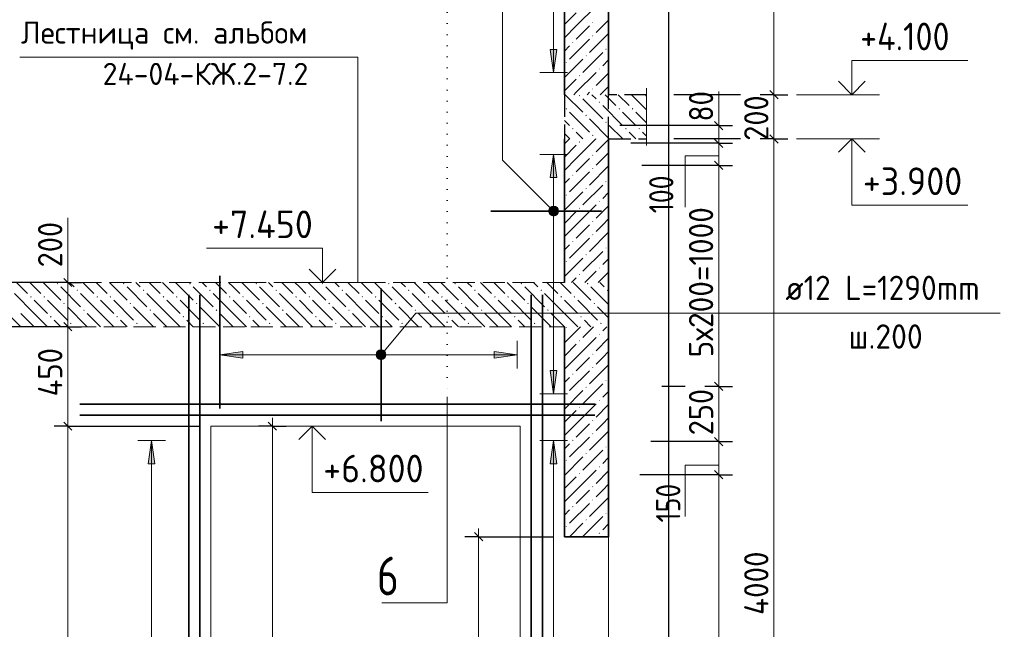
# Model space of a CAD drawing. Header units: millimetres. Extents: x 0 to 50400, y 0 to 35640.
# Tile 17 of 22: x 23388 to 34084, y 19627 to 26247. Entities that reach past the tile are written whole.
import ezdxf

# ---------------------------------------------------------------- set-up
doc = ezdxf.new("R2010")
doc.units = ezdxf.units.MM
doc.linetypes.add('______2', pattern=[324, 240, -84])
doc.linetypes.add('______9', pattern=[120, 0, -120])
for name, color, linetype, lineweight in [('Standard', 7, 'Continuous', 25), ('Высотные отметки', 7, 'Continuous', 25), ('ЖБ Лестница', 52, 'Continuous', 25), ('ЖБ Перекрытие верхний уровень', 7, 'Continuous', 35), ('ЖБ Стена верхний уровень', 7, 'Continuous', 35), ('Общий02', 7, 'Continuous', 18), ('Позиционная метка линия выноска', 7, 'Continuous', 13), ('Позиционная метка номер позиции', 7, 'Continuous', 13), ('Размерная линия_ общее', 7, 'Continuous', 13), ('Сечения символ', 7, 'Continuous', 25)]:
    doc.layers.add(name, color=color, linetype=linetype, lineweight=lineweight)
doc.layers.add('Размерная выноска', color=7, linetype='Continuous')
for name, color, linetype, true_color in [('Стена ДОП П-обр. неравн', 7, 'Continuous', 0xa0a0a0), ('Стена обрамление Г-обр.', 7, 'Continuous', 0xa0a0a0), ('Стена обрамление П-обр.', 7, 'Continuous', 0xa0a0a0)]:
    doc.layers.add(name, color=color, linetype=linetype, true_color=true_color)
doc.styles.add('ISOCPEUR', font='txt')

msp = doc.modelspace()

# ---------------------------------------------------------------- hatches: boundary and pattern name
at = {"layer": 'ЖБ Лестница', "linetype": 'Continuous', "lineweight": 18, "transparency": 33554687}
for points in [[(23790, 23381), (23798, 23389), (23806, 23381), (23798, 23373)], [(24510, 23381), (24518, 23389), (24526, 23381), (24518, 23373)], [(25230, 23381), (25238, 23389), (25246, 23381), (25238, 23373)], [(25950, 23381), (25958, 23389), (25966, 23381), (25958, 23373)], [(26670, 23381), (26678, 23389), (26686, 23381), (26678, 23373)], [(27390, 23381), (27398, 23389), (27406, 23381), (27398, 23373)], [(28110, 23381), (28118, 23389), (28126, 23381), (28118, 23373)], [(28830, 23381), (28838, 23389), (28846, 23381), (28838, 23373)], [(29550, 23381), (29558, 23389), (29566, 23381), (29558, 23373)], [(23502, 23237), (23510, 23245), (23518, 23237), (23510, 23229)], [(23646, 23237), (23654, 23245), (23662, 23237), (23654, 23229)], [(24006, 23309), (24014, 23317), (24022, 23309), (24014, 23301)], [(24222, 23237), (24230, 23245), (24238, 23237), (24230, 23229)], [(24366, 23237), (24374, 23245), (24382, 23237), (24374, 23229)], [(24726, 23309), (24734, 23317), (24742, 23309), (24734, 23301)], [(24942, 23237), (24950, 23245), (24958, 23237), (24950, 23229)], [(25086, 23237), (25094, 23245), (25102, 23237), (25094, 23229)], [(25446, 23309), (25454, 23317), (25462, 23309), (25454, 23301)], [(25662, 23237), (25670, 23245), (25678, 23237), (25670, 23229)], [(25806, 23237), (25814, 23245), (25822, 23237), (25814, 23229)], [(26166, 23309), (26174, 23317), (26182, 23309), (26174, 23301)], [(26382, 23237), (26390, 23245), (26398, 23237), (26390, 23229)], [(26526, 23237), (26534, 23245), (26542, 23237), (26534, 23229)], [(26886, 23309), (26894, 23317), (26902, 23309), (26894, 23301)], [(27102, 23237), (27110, 23245), (27118, 23237), (27110, 23229)], [(27246, 23237), (27254, 23245), (27262, 23237), (27254, 23229)], [(27606, 23309), (27614, 23317), (27622, 23309), (27614, 23301)], [(27822, 23237), (27830, 23245), (27838, 23237), (27830, 23229)], [(27966, 23237), (27974, 23245), (27982, 23237), (27974, 23229)], [(28326, 23309), (28334, 23317), (28342, 23309), (28334, 23301)], [(28542, 23237), (28550, 23245), (28558, 23237), (28550, 23229)], [(28686, 23237), (28694, 23245), (28702, 23237), (28694, 23229)], [(29046, 23309), (29054, 23317), (29062, 23309), (29054, 23301)], [(29262, 23237), (29270, 23245), (29278, 23237), (29270, 23229)], [(29406, 23237), (29414, 23245), (29422, 23237), (29414, 23229)], [(29766, 23309), (29774, 23317), (29782, 23309), (29774, 23301)], [(23862, 23165), (23870, 23173), (23878, 23165), (23870, 23157)], [(24582, 23165), (24590, 23173), (24598, 23165), (24590, 23157)], [(25302, 23165), (25310, 23173), (25318, 23165), (25310, 23157)], [(26022, 23165), (26030, 23173), (26038, 23165), (26030, 23157)], [(26742, 23165), (26750, 23173), (26758, 23165), (26750, 23157)], [(27462, 23165), (27470, 23173), (27478, 23165), (27470, 23157)], [(28182, 23165), (28190, 23173), (28198, 23165), (28190, 23157)], [(28902, 23165), (28910, 23173), (28918, 23165), (28910, 23157)], [(29622, 23165), (29630, 23173), (29638, 23165), (29630, 23157)], [(23718, 23021), (23726, 23029), (23734, 23021), (23726, 23013)], [(24078, 23093), (24086, 23101), (24094, 23093), (24086, 23085)], [(24438, 23021), (24446, 23029), (24454, 23021), (24446, 23013)], [(24798, 23093), (24806, 23101), (24814, 23093), (24806, 23085)], [(25158, 23021), (25166, 23029), (25174, 23021), (25166, 23013)], [(25518, 23093), (25526, 23101), (25534, 23093), (25526, 23085)], [(25878, 23021), (25886, 23029), (25894, 23021), (25886, 23013)], [(26238, 23093), (26246, 23101), (26254, 23093), (26246, 23085)], [(26598, 23021), (26606, 23029), (26614, 23021), (26606, 23013)], [(26958, 23093), (26966, 23101), (26974, 23093), (26966, 23085)], [(27318, 23021), (27326, 23029), (27334, 23021), (27326, 23013)], [(27678, 23093), (27686, 23101), (27694, 23093), (27686, 23085)], [(28038, 23021), (28046, 23029), (28054, 23021), (28046, 23013)], [(28398, 23093), (28406, 23101), (28414, 23093), (28406, 23085)], [(28758, 23021), (28766, 23029), (28774, 23021), (28766, 23013)], [(29118, 23093), (29126, 23101), (29134, 23093), (29126, 23085)], [(29478, 23021), (29486, 23029), (29494, 23021), (29486, 23013)], [(23934, 22949), (23942, 22957), (23950, 22949), (23942, 22941)], [(24654, 22949), (24662, 22957), (24670, 22949), (24662, 22941)], [(25374, 22949), (25382, 22957), (25390, 22949), (25382, 22941)], [(26094, 22949), (26102, 22957), (26110, 22949), (26102, 22941)], [(26814, 22949), (26822, 22957), (26830, 22949), (26822, 22941)], [(27534, 22949), (27542, 22957), (27550, 22949), (27542, 22941)], [(28254, 22949), (28262, 22957), (28270, 22949), (28262, 22941)], [(28974, 22949), (28982, 22957), (28990, 22949), (28982, 22941)], [(29694, 22949), (29702, 22957), (29710, 22949), (29702, 22941)]]:
    msp.add_hatch(color=7, dxfattribs=at).paths.add_polyline_path(points, flags=16)
at = {"layer": 'ЖБ Перекрытие верхний уровень', "linetype": 'Continuous', "lineweight": 18, "transparency": 33554687}
for points in [[(29462, 25423), (29469, 25431), (29477, 25423), (29469, 25415)], [(29678, 25351), (29685, 25359), (29693, 25351), (29685, 25343)], [(30182, 25423), (30189, 25431), (30197, 25423), (30189, 25415)], [(29318, 25279), (29325, 25287), (29333, 25279), (29325, 25271)], [(29894, 25279), (29901, 25287), (29909, 25279), (29901, 25271)], [(30038, 25279), (30045, 25287), (30053, 25279), (30045, 25271)], [(29534, 25207), (29541, 25215), (29549, 25207), (29541, 25199)], [(29750, 25135), (29757, 25143), (29765, 25135), (29757, 25127)], [(29390, 25063), (29397, 25071), (29405, 25063), (29397, 25055)], [(29966, 25063), (29973, 25071), (29981, 25063), (29973, 25055)], [(30110, 25063), (30117, 25071), (30125, 25063), (30117, 25055)], [(29606, 24991), (29613, 24999), (29621, 24991), (29613, 24983)]]:
    msp.add_hatch(color=7, dxfattribs=at).paths.add_polyline_path(points, flags=16)
at = {"layer": 'ЖБ Стена верхний уровень', "linetype": 'Continuous', "lineweight": 18, "transparency": 33554687}
for points in [[(29607, 26215), (29613, 26221), (29619, 26215), (29613, 26209)], [(29391, 25999), (29397, 26005), (29403, 25999), (29397, 25993)], [(29607, 26071), (29613, 26077), (29619, 26071), (29613, 26065)], [(29751, 25927), (29757, 25933), (29763, 25927), (29757, 25921)], [(29319, 25783), (29325, 25789), (29331, 25783), (29325, 25777)], [(29535, 25855), (29541, 25861), (29547, 25855), (29541, 25849)], [(29679, 25711), (29685, 25717), (29691, 25711), (29685, 25705)], [(29463, 25639), (29469, 25645), (29475, 25639), (29469, 25633)], [(29607, 25495), (29613, 25501), (29619, 25495), (29613, 25489)], [(29463, 24919), (29469, 24925), (29475, 24919), (29469, 24913)], [(29607, 24775), (29613, 24781), (29619, 24775), (29613, 24769)], [(29607, 24631), (29613, 24637), (29619, 24631), (29613, 24625)], [(29391, 24559), (29397, 24565), (29403, 24559), (29397, 24553)], [(29535, 24415), (29541, 24421), (29547, 24415), (29541, 24409)], [(29751, 24487), (29757, 24493), (29763, 24487), (29757, 24481)], [(29319, 24343), (29325, 24349), (29331, 24343), (29325, 24337)], [(29463, 24199), (29469, 24205), (29475, 24199), (29469, 24193)], [(29679, 24271), (29685, 24277), (29691, 24271), (29685, 24265)], [(29607, 24055), (29613, 24061), (29619, 24055), (29613, 24049)], [(29607, 23911), (29613, 23917), (29619, 23911), (29613, 23905)], [(29391, 23839), (29397, 23845), (29403, 23839), (29397, 23833)], [(29751, 23767), (29757, 23773), (29763, 23767), (29757, 23761)], [(29535, 23695), (29541, 23701), (29547, 23695), (29541, 23689)], [(29319, 23623), (29325, 23629), (29331, 23623), (29325, 23617)], [(29679, 23551), (29685, 23557), (29691, 23551), (29685, 23545)], [(29463, 23479), (29469, 23485), (29475, 23479), (29469, 23473)], [(29319, 22903), (29325, 22909), (29331, 22903), (29325, 22897)], [(29679, 22831), (29685, 22837), (29691, 22831), (29685, 22825)], [(29463, 22759), (29469, 22765), (29475, 22759), (29469, 22753)], [(29607, 22615), (29613, 22621), (29619, 22615), (29613, 22609)], [(29607, 22471), (29613, 22477), (29619, 22471), (29613, 22465)], [(29391, 22399), (29397, 22405), (29403, 22399), (29397, 22393)], [(29535, 22255), (29541, 22261), (29547, 22255), (29541, 22249)], [(29751, 22327), (29757, 22333), (29763, 22327), (29757, 22321)], [(29319, 22183), (29325, 22189), (29331, 22183), (29325, 22177)], [(29463, 22039), (29469, 22045), (29475, 22039), (29469, 22033)], [(29679, 22111), (29685, 22117), (29691, 22111), (29685, 22105)], [(29607, 21895), (29613, 21901), (29619, 21895), (29613, 21889)], [(29607, 21751), (29613, 21757), (29619, 21751), (29613, 21745)], [(29391, 21679), (29397, 21685), (29403, 21679), (29397, 21673)], [(29751, 21607), (29757, 21613), (29763, 21607), (29757, 21601)], [(29535, 21535), (29541, 21541), (29547, 21535), (29541, 21529)], [(29319, 21463), (29325, 21469), (29331, 21463), (29325, 21457)], [(29679, 21391), (29685, 21397), (29691, 21391), (29685, 21385)], [(29463, 21319), (29469, 21325), (29475, 21319), (29469, 21313)], [(29607, 21175), (29613, 21181), (29619, 21175), (29613, 21169)], [(29607, 21031), (29613, 21037), (29619, 21031), (29613, 21025)], [(29391, 20959), (29397, 20965), (29403, 20959), (29397, 20953)], [(29751, 20887), (29757, 20893), (29763, 20887), (29757, 20881)], [(29535, 20815), (29541, 20821), (29547, 20815), (29541, 20809)], [(29319, 20743), (29325, 20749), (29331, 20743), (29325, 20737)], [(29679, 20671), (29685, 20677), (29691, 20671), (29685, 20665)]]:
    msp.add_hatch(color=7, dxfattribs=at).paths.add_polyline_path(points, flags=16)
at = {"layer": 'Общий02', "linetype": 'Continuous', "lineweight": 13, "transparency": 33554687}
for points in [[(29152, 25925), (29188, 25673), (29224, 25925)], [(25813, 22645), (25561, 22609), (25813, 22573)], [(29152, 22438), (29188, 22186), (29224, 22438)]]:
    msp.add_hatch(color=7, dxfattribs=at).paths.add_polyline_path(points)
for points in [[(29152, 24533), (29188, 24785), (29224, 24533)], [(28541, 22645), (28793, 22609), (28541, 22573)], [(24785, 21425), (24821, 21677), (24857, 21425)], [(29152, 21425), (29188, 21677), (29224, 21425)]]:
    msp.add_hatch(color=7, dxfattribs=at).paths.add_polyline_path(points, flags=16)
at = {"layer": 'Позиционная метка линия выноска', "linetype": 'Continuous', "lineweight": 13, "transparency": 33554687}
for points in [[(29136, 24183), (29174, 24221), (29149, 24207)], [(29174, 24221), (29136, 24183), (29136, 24155)], [(29174, 24221), (29136, 24155), (29201, 24221)], [(29201, 24221), (29136, 24155), (29149, 24131)], [(29201, 24221), (29149, 24131), (29226, 24207)], [(29226, 24207), (29149, 24131), (29174, 24117)], [(29226, 24207), (29174, 24117), (29240, 24183)], [(29240, 24183), (29174, 24117), (29201, 24117)], [(29240, 24183), (29201, 24117), (29240, 24155)], [(29240, 24155), (29201, 24117), (29226, 24131)], [(27354, 22574), (27271, 22644), (27260, 22618)], [(27354, 22574), (27260, 22618), (27331, 22559)], [(27331, 22559), (27260, 22618), (27262, 22591)], [(27331, 22559), (27262, 22591), (27303, 22556)], [(27303, 22556), (27262, 22591), (27278, 22568)], [(27366, 22600), (27294, 22660), (27271, 22644)], [(27366, 22600), (27271, 22644), (27354, 22574)], [(27363, 22627), (27322, 22662), (27294, 22660)], [(27363, 22627), (27294, 22660), (27366, 22600)], [(27322, 22662), (27363, 22627), (27347, 22650)]]:
    msp.add_hatch(color=7, dxfattribs=at).paths.add_polyline_path(points)

# ---------------------------------------------------------------- linework, layer by layer
at = {"layer": 'Standard', "color": 7, "linetype": 'Continuous', "lineweight": 25, "transparency": 33554687}
for p, q in [((30937, 25142), (31027, 25052)), ((30937, 24950), (31027, 24860)), ((30937, 24710), (31027, 24620)), ((30937, 22310), (31027, 22220)), ((30937, 21710), (31027, 21620)), ((30937, 21350), (31027, 21260))]:
    msp.add_line(p, q, dxfattribs=at)
at = {"layer": 'Standard', "color": 7, "linetype": 'Continuous', "lineweight": 13, "transparency": 33554687}
for p, q in [((30982, 25097), (30982, 25187)), ((30982, 24905), (30982, 24665)), ((30982, 24665), (30982, 22265)), ((30982, 22265), (30982, 21665)), ((30982, 21665), (30982, 21305)), ((30982, 21305), (30982, 15545))]:
    msp.add_line(p, q, dxfattribs=at)
at = {"layer": 'Standard', "color": 7, "linetype": 'Continuous', "lineweight": -3, "transparency": 33554687}
for p, q in [((30982, 25097), (30832, 25097)), ((30982, 25097), (31132, 25097)), ((30982, 24905), (30832, 24905)), ((30982, 24905), (31132, 24905)), ((30982, 24665), (30832, 24665)), ((30982, 24665), (31132, 24665)), ((30618, 22265), (30365, 22265)), ((30982, 22265), (30832, 22265)), ((30982, 22265), (31132, 22265)), ((30982, 21665), (30832, 21665)), ((30982, 21665), (31132, 21665)), ((30982, 21305), (30832, 21305)), ((30982, 21305), (31132, 21305))]:
    msp.add_line(p, q, dxfattribs=at)
at = {"layer": 'Standard', "color": 254, "linetype": 'Continuous', "lineweight": -3, "true_color": 0xc4c4ff, "transparency": 33554687}
msp.add_lwpolyline([(19872, 14144), (30438, 14144), (30438, 33356), (19872, 33356), (19872, 14144)], dxfattribs=at)
at = {"layer": 'Standard', "color": 7, "linetype": 'Continuous', "lineweight": -3, "transparency": 33554687}
for points in [[(30982, 25097), (30961, 25097), (30961, 25097), (30961, 25097), (30961, 25097), (30961, 25097), (30961, 25097), (30961, 25097), (30961, 25097), (30961, 25097), (30961, 25097), (30959, 25097), (30959, 25097), (29906, 25097)], [(30982, 24905), (30961, 24905), (30961, 24905), (30961, 24905), (30961, 24905), (30961, 24905), (30961, 24905), (30961, 24905), (30961, 24905), (30945, 24905), (30945, 24905), (30876, 24905), (30876, 24905), (30026, 24905)], [(30982, 24665), (30961, 24665), (30961, 24665), (30961, 24665), (30961, 24665), (30961, 24665), (30961, 24665), (30961, 24665), (30961, 24665), (30925, 24665), (30925, 24665), (30772, 24665), (30772, 24665), (30146, 24665)], [(30982, 22265), (30961, 22265), (30961, 22265), (30961, 22265), (30961, 22265), (30961, 22265), (30961, 22265)], [(30982, 21665), (30961, 21665), (30961, 21665), (30961, 21665), (30961, 21665), (30680, 21665), (30680, 21665), (30245, 21665)], [(30982, 21305), (30961, 21305), (30961, 21305), (30961, 21305), (30961, 21305), (30650, 21305), (30650, 21305), (30125, 21305)]]:
    msp.add_lwpolyline(points, dxfattribs=at)
at = {"layer": 'Standard', "color": 7, "linetype": 'Continuous', "lineweight": 13, "transparency": 33554687}
msp.add_lwpolyline([(30982, 25097), (30982, 25035), (30982, 25035), (30982, 24905)], dxfattribs=at)
at = {"layer": 'Высотные отметки', "color": 7, "linetype": 'Continuous', "lineweight": 35, "transparency": 33554687}
for p, q in [((32428, 25433), (32282, 25578)), ((32428, 25433), (32282, 25578)), ((32428, 25433), (32573, 25578)), ((32428, 25433), (32573, 25578)), ((32428, 24953), (32282, 24807)), ((32428, 24953), (32282, 24807)), ((32428, 24953), (32573, 24807)), ((32428, 24953), (32573, 24807)), ((26678, 23393), (26532, 23538)), ((26678, 23393), (26532, 23538)), ((26678, 23393), (26823, 23538)), ((26678, 23393), (26823, 23538)), ((26565, 21833), (26420, 21687)), ((26565, 21833), (26420, 21687)), ((26565, 21833), (26711, 21687)), ((26565, 21833), (26711, 21687))]:
    msp.add_line(p, q, dxfattribs=at)
at = {"layer": 'Высотные отметки', "color": 7, "linetype": 'Continuous', "lineweight": 13, "transparency": 33554687}
for p, q in [((31828, 25433), (32728, 25433)), ((31828, 25433), (32728, 25433)), ((31828, 24953), (32728, 24953)), ((31828, 24953), (32728, 24953)), ((27278, 23393), (26378, 23393)), ((27278, 23393), (26378, 23393)), ((25965, 21833), (26865, 21833)), ((25965, 21833), (26865, 21833))]:
    msp.add_line(p, q, dxfattribs=at)
for points in [[(32428, 25433), (32428, 25805), (33688, 25805)], [(32428, 25433), (32428, 25805), (33688, 25805)], [(32428, 24953), (32428, 24233), (33688, 24233)], [(32428, 24953), (32428, 24233), (33688, 24233)], [(26678, 23393), (26678, 23765), (25418, 23765)], [(26678, 23393), (26678, 23765), (25418, 23765)], [(26565, 21833), (26565, 21113), (27825, 21113)], [(26565, 21833), (26565, 21113), (27825, 21113)]]:
    msp.add_lwpolyline(points, dxfattribs=at)
at = {"layer": 'ЖБ Лестница', "color": 7, "linetype": '______2', "lineweight": 13, "transparency": 33554687}
for p, q in [((25898, 23393), (21386, 23393)), ((29306, 23393), (25898, 23393)), ((21386, 22913), (25898, 22913)), ((25898, 22913), (29306, 22913))]:
    msp.add_line(p, q, dxfattribs=at)
at = {"layer": 'ЖБ Лестница', "color": 9, "linetype": 'Continuous', "lineweight": 18, "true_color": 0xc7c7c7, "transparency": 33554687}
for p, q in [((23354, 23393), (23474, 23273)), ((23546, 23345), (23498, 23393)), ((23618, 23273), (23546, 23345)), ((23642, 23393), (23834, 23201)), ((23834, 23345), (24050, 23129)), ((23930, 23393), (23978, 23345)), ((24074, 23393), (24194, 23273)), ((24266, 23345), (24218, 23393)), ((24338, 23273), (24266, 23345)), ((24362, 23393), (24554, 23201)), ((24554, 23345), (24770, 23129)), ((24650, 23393), (24698, 23345)), ((24794, 23393), (24914, 23273)), ((24986, 23345), (24938, 23393)), ((25058, 23273), (24986, 23345)), ((25082, 23393), (25274, 23201)), ((25274, 23345), (25490, 23129)), ((25370, 23393), (25418, 23345)), ((25514, 23393), (25634, 23273)), ((25706, 23345), (25658, 23393)), ((25778, 23273), (25706, 23345)), ((25802, 23393), (25994, 23201)), ((25994, 23345), (26210, 23129)), ((26090, 23393), (26138, 23345)), ((26234, 23393), (26354, 23273)), ((26426, 23345), (26378, 23393)), ((26498, 23273), (26426, 23345)), ((26522, 23393), (26714, 23201)), ((26714, 23345), (26930, 23129)), ((26810, 23393), (26858, 23345)), ((26954, 23393), (27074, 23273)), ((27146, 23345), (27098, 23393)), ((27218, 23273), (27146, 23345)), ((27242, 23393), (27434, 23201)), ((27434, 23345), (27650, 23129)), ((27530, 23393), (27578, 23345)), ((27674, 23393), (27794, 23273)), ((27866, 23345), (27818, 23393)), ((27938, 23273), (27866, 23345)), ((27962, 23393), (28154, 23201)), ((28154, 23345), (28370, 23129)), ((28250, 23393), (28298, 23345)), ((28394, 23393), (28514, 23273)), ((28586, 23345), (28538, 23393)), ((28658, 23273), (28586, 23345)), ((28682, 23393), (28874, 23201)), ((28874, 23345), (29090, 23129)), ((28970, 23393), (29018, 23345)), ((29114, 23393), (29234, 23273)), ((29306, 23345), (29258, 23393)), ((29378, 23273), (29306, 23345)), ((29402, 23393), (29594, 23201)), ((29594, 23345), (29786, 23153)), ((29690, 23393), (29738, 23345)), ((23546, 23057), (23330, 23273)), ((24266, 23057), (24050, 23273)), ((24986, 23057), (24770, 23273)), ((25706, 23057), (25490, 23273)), ((26426, 23057), (26210, 23273)), ((27146, 23057), (26930, 23273)), ((27866, 23057), (27650, 23273)), ((28586, 23057), (28370, 23273)), ((29306, 23057), (29090, 23273)), ((23402, 22913), (23186, 23129)), ((23546, 23201), (23690, 23057)), ((23690, 23201), (23906, 22985)), ((24122, 22913), (23906, 23129)), ((24266, 23201), (24410, 23057)), ((24410, 23201), (24626, 22985)), ((24842, 22913), (24626, 23129)), ((24986, 23201), (25130, 23057)), ((25130, 23201), (25346, 22985)), ((25562, 22913), (25346, 23129)), ((25706, 23201), (25850, 23057)), ((25850, 23201), (26066, 22985)), ((26282, 22913), (26066, 23129)), ((26426, 23201), (26570, 23057)), ((26570, 23201), (26786, 22985)), ((27002, 22913), (26786, 23129)), ((27146, 23201), (27290, 23057)), ((27290, 23201), (27506, 22985)), ((27722, 22913), (27506, 23129)), ((27866, 23201), (28010, 23057)), ((28010, 23201), (28226, 22985)), ((28442, 22913), (28226, 23129)), ((28586, 23201), (28730, 23057)), ((28730, 23201), (28946, 22985)), ((29162, 22913), (28946, 23129)), ((29306, 23201), (29450, 23057)), ((29450, 23201), (29666, 22985)), ((29786, 23009), (29666, 23129)), ((23402, 23057), (23546, 22913)), ((23546, 23057), (23690, 22913)), ((24122, 23057), (24266, 22913)), ((24266, 23057), (24410, 22913)), ((24842, 23057), (24986, 22913)), ((24986, 23057), (25130, 22913)), ((25562, 23057), (25706, 22913)), ((25706, 23057), (25850, 22913)), ((26282, 23057), (26426, 22913)), ((26426, 23057), (26570, 22913)), ((27002, 23057), (27146, 22913)), ((27146, 23057), (27290, 22913)), ((27722, 23057), (27866, 22913)), ((27866, 23057), (28010, 22913)), ((28442, 23057), (28586, 22913)), ((28586, 23057), (28730, 22913)), ((29162, 23057), (29306, 22913)), ((29306, 23057), (29450, 22913)), ((23834, 22913), (23762, 22985)), ((24554, 22913), (24482, 22985)), ((25274, 22913), (25202, 22985)), ((25994, 22913), (25922, 22985)), ((26714, 22913), (26642, 22985)), ((27434, 22913), (27362, 22985)), ((28154, 22913), (28082, 22985)), ((28874, 22913), (28802, 22985)), ((29594, 22913), (29522, 22985))]:
    msp.add_line(p, q, dxfattribs=at)
at = {"layer": 'ЖБ Перекрытие верхний уровень', "color": 7, "linetype": '______2', "lineweight": 25, "transparency": 33554687}
for p, q in [((29306, 25433), (29306, 24953)), ((30198, 25433), (29786, 25433)), ((29786, 24953), (30198, 24953))]:
    msp.add_line(p, q, dxfattribs=at)
at = {"layer": 'ЖБ Перекрытие верхний уровень', "color": 9, "linetype": 'Continuous', "lineweight": 18, "true_color": 0xc7c7c7, "transparency": 33554687}
for p, q in [((29315, 25433), (29505, 25243)), ((29505, 25387), (29721, 25171)), ((29649, 25387), (29603, 25433)), ((29747, 25433), (29865, 25315)), ((29891, 25433), (30009, 25315)), ((30035, 25433), (30198, 25270)), ((29721, 25315), (29937, 25099)), ((29361, 25099), (29306, 25154)), ((29361, 25243), (29577, 25027)), ((29577, 25171), (29793, 24955)), ((30009, 25171), (29937, 25243)), ((30081, 25099), (30009, 25171)), ((30081, 25243), (30198, 25126)), ((29939, 24953), (29793, 25099)), ((29306, 25010), (29363, 24953)), ((29433, 25027), (29507, 24953)), ((29651, 24953), (29649, 24955)), ((30009, 25027), (30083, 24953)), ((30153, 25027), (30198, 24982))]:
    msp.add_line(p, q, dxfattribs=at)
at = {"layer": 'ЖБ Перекрытие верхний уровень', "color": 253, "linetype": '______2', "lineweight": -3, "true_color": 0xababab, "transparency": 33554687}
msp.add_line((29786, 24953), (29786, 25433), dxfattribs=at)
at = {"layer": 'ЖБ Стена верхний уровень', "color": 7, "linetype": 'Continuous', "lineweight": 35, "transparency": 33554687}
for p, q in [((29306, 31193), (29306, 25433)), ((29786, 25433), (29786, 31193)), ((29306, 24953), (29306, 23393)), ((29786, 23393), (29786, 24953)), ((29786, 22913), (29786, 23393)), ((29786, 20633), (29786, 23033)), ((29306, 22913), (29306, 20633)), ((29306, 20633), (29786, 20633))]:
    msp.add_line(p, q, dxfattribs=at)
at = {"layer": 'ЖБ Стена верхний уровень', "color": 251, "linetype": 'Continuous', "lineweight": 18, "true_color": 0x494949, "transparency": 33554687}
for p, q in [((29433, 26323), (29306, 26195)), ((29433, 26179), (29649, 26395)), ((29721, 26179), (29786, 26243)), ((29433, 26179), (29306, 26051)), ((29577, 26179), (29433, 26035)), ((29786, 26099), (29577, 25891)), ((29649, 26107), (29721, 26179)), ((29577, 26035), (29361, 25819)), ((29306, 25907), (29361, 25963)), ((29721, 25891), (29505, 25675)), ((29306, 25619), (29505, 25819)), ((29786, 25811), (29721, 25747)), ((29433, 25459), (29649, 25675)), ((29433, 25603), (29306, 25475)), ((29786, 25667), (29649, 25531)), ((29433, 25459), (29407, 25433)), ((29577, 25459), (29551, 25433)), ((29695, 25433), (29721, 25459)), ((29721, 25459), (29786, 25523)), ((29306, 24899), (29359, 24953)), ((29433, 24739), (29647, 24953)), ((29786, 24947), (29649, 24811)), ((29433, 24883), (29306, 24755)), ((29433, 24739), (29306, 24611)), ((29577, 24739), (29433, 24595)), ((29649, 24667), (29721, 24739)), ((29721, 24739), (29786, 24803)), ((29786, 24659), (29577, 24451)), ((29306, 24467), (29361, 24523)), ((29577, 24595), (29361, 24379)), ((29721, 24451), (29505, 24235)), ((29306, 24179), (29505, 24379)), ((29786, 24371), (29721, 24307)), ((29433, 24019), (29649, 24235)), ((29786, 24227), (29649, 24091)), ((29433, 24163), (29306, 24035)), ((29721, 24019), (29786, 24083)), ((29433, 24019), (29306, 23891)), ((29577, 24019), (29433, 23875)), ((29649, 23947), (29721, 24019)), ((29577, 23875), (29361, 23659)), ((29786, 23939), (29577, 23731)), ((29306, 23747), (29361, 23803)), ((29306, 23459), (29505, 23659)), ((29721, 23731), (29505, 23515)), ((29786, 23651), (29721, 23587)), ((29433, 23443), (29383, 23393)), ((29527, 23393), (29649, 23515)), ((29786, 23507), (29671, 23393)), ((29306, 22739), (29479, 22913)), ((29623, 22913), (29505, 22795)), ((29767, 22913), (29721, 22867)), ((29433, 22579), (29649, 22795)), ((29786, 22787), (29649, 22651)), ((29433, 22723), (29306, 22595)), ((29433, 22579), (29306, 22451)), ((29577, 22579), (29433, 22435)), ((29649, 22507), (29721, 22579)), ((29721, 22579), (29786, 22643)), ((29786, 22499), (29577, 22291)), ((29306, 22307), (29361, 22363)), ((29577, 22435), (29361, 22219)), ((29721, 22291), (29505, 22075)), ((29306, 22019), (29505, 22219)), ((29786, 22211), (29721, 22147)), ((29433, 21859), (29649, 22075)), ((29786, 22067), (29649, 21931)), ((29433, 22003), (29306, 21875)), ((29433, 21859), (29306, 21731)), ((29577, 21859), (29433, 21715)), ((29649, 21787), (29721, 21859)), ((29721, 21859), (29786, 21923)), ((29577, 21715), (29361, 21499)), ((29786, 21779), (29577, 21571)), ((29306, 21587), (29361, 21643)), ((29721, 21571), (29505, 21355)), ((29306, 21299), (29505, 21499)), ((29786, 21491), (29721, 21427)), ((29433, 21139), (29649, 21355)), ((29786, 21347), (29649, 21211)), ((29433, 21283), (29306, 21155)), ((29721, 21139), (29786, 21203)), ((29433, 21139), (29306, 21011)), ((29577, 21139), (29433, 20995)), ((29649, 21067), (29721, 21139)), ((29577, 20995), (29361, 20779)), ((29786, 21059), (29577, 20851)), ((29306, 20867), (29361, 20923)), ((29359, 20633), (29505, 20779)), ((29721, 20851), (29505, 20635)), ((29786, 20771), (29721, 20707)), ((29647, 20633), (29649, 20635))]:
    msp.add_line(p, q, dxfattribs=at)
at = {"layer": 'ЖБ Стена верхний уровень', "color": 7, "linetype": 'Continuous', "lineweight": 18, "transparency": 33554687}
for p, q in [((25466, 21833), (25466, 15353)), ((28826, 21833), (25466, 21833)), ((28826, 15353), (28826, 21833)), ((29786, 20633), (29786, 15353))]:
    msp.add_line(p, q, dxfattribs=at)
at = {"layer": 'Общий02', "color": 251, "linetype": 'Continuous', "lineweight": 13, "true_color": 0x494949, "transparency": 33554687}
for p, q in [((29188, 31073), (29188, 25673)), ((29224, 25925), (29152, 25925)), ((29152, 25925), (29188, 25673)), ((29188, 25925), (29188, 25943)), ((29188, 25673), (29224, 25925)), ((29338, 25673), (29038, 25673)), ((29188, 25673), (29188, 25673)), ((29188, 25673), (29188, 25673)), ((29188, 25673), (29188, 25673)), ((29338, 24785), (29038, 24785)), ((29152, 24533), (29188, 24785)), ((29188, 24785), (29188, 22186)), ((29188, 24785), (29188, 24785)), ((29188, 24785), (29188, 24785)), ((29188, 24785), (29188, 24785)), ((29188, 24785), (29224, 24533)), ((29224, 24533), (29152, 24533)), ((29188, 24533), (29188, 24515)), ((25561, 22459), (25561, 22759)), ((28793, 22459), (28793, 22759)), ((25813, 22645), (25561, 22609)), ((28793, 22609), (25561, 22609)), ((25561, 22609), (25561, 22609)), ((25561, 22609), (25561, 22609)), ((25561, 22609), (25561, 22609)), ((25561, 22609), (25813, 22573)), ((25813, 22573), (25813, 22645)), ((25813, 22609), (25831, 22609)), ((28541, 22609), (28523, 22609)), ((28541, 22573), (28541, 22645)), ((28541, 22645), (28793, 22609)), ((28793, 22609), (28541, 22573)), ((28793, 22609), (28793, 22609)), ((28793, 22609), (28793, 22609)), ((28793, 22609), (28793, 22609)), ((29224, 22438), (29152, 22438)), ((29152, 22438), (29188, 22186)), ((29188, 22438), (29188, 22456)), ((29188, 22186), (29224, 22438)), ((29338, 22186), (29038, 22186)), ((29188, 22186), (29188, 22186)), ((29188, 22186), (29188, 22186)), ((29188, 22186), (29188, 22186)), ((24971, 21677), (24671, 21677)), ((24785, 21425), (24821, 21677)), ((24821, 21677), (24821, 15526)), ((24821, 21677), (24821, 21677)), ((24821, 21677), (24821, 21677)), ((24821, 21677), (24821, 21677)), ((24821, 21677), (24857, 21425)), ((29338, 21677), (29038, 21677)), ((29152, 21425), (29188, 21677)), ((29188, 21677), (29188, 15526)), ((29188, 21677), (29188, 21677)), ((29188, 21677), (29188, 21677)), ((29188, 21677), (29188, 21677)), ((29188, 21677), (29224, 21425)), ((24857, 21425), (24785, 21425)), ((24821, 21425), (24821, 21407)), ((29224, 21425), (29152, 21425)), ((29188, 21425), (29188, 21407))]:
    msp.add_line(p, q, dxfattribs=at)
at = {"layer": 'Позиционная метка линия выноска', "color": 7, "linetype": 'Continuous', "lineweight": 13, "transparency": 33554687}
for p, q in [((29149, 24207), (29149, 24207)), ((29226, 24207), (29226, 24207)), ((29149, 24131), (29149, 24131)), ((29226, 24131), (29226, 24131)), ((27271, 22644), (27271, 22644)), ((27347, 22650), (27347, 22650)), ((27354, 22574), (27354, 22574)), ((27278, 22568), (27278, 22568))]:
    msp.add_line(p, q, dxfattribs=at)
for points in [[(28634, 28475), (28634, 24723), (29188, 24169)], [(34040, 23062), (27693, 23062), (27313, 22609)]]:
    msp.add_lwpolyline(points, dxfattribs=at)
for centre in [(29188, 24169), (27313, 22609)]:
    msp.add_circle(centre, 54, dxfattribs=at)
at = {"layer": 'Позиционная метка номер позиции', "color": 7, "linetype": 'Continuous', "lineweight": 13, "transparency": 33554687}
msp.add_lwpolyline([(23390, 25840), (27062, 25840), (27062, 23393)], dxfattribs=at)
at = {"layer": 'Размерная выноска', "color": 7, "linetype": 'Continuous', "lineweight": 13, "transparency": 33554687}
for p, q in [((30198, 25505), (30198, 24881)), ((30982, 25097), (30982, 25466)), ((30982, 24770), (30619, 24770)), ((30619, 24770), (30619, 24211)), ((23911, 23393), (23911, 24094)), ((30982, 21410), (30619, 21410)), ((30619, 21410), (30619, 20851))]:
    msp.add_line(p, q, dxfattribs=at)
at = {"layer": 'Размерная линия_ общее', "color": 7, "linetype": 'Continuous', "lineweight": 13, "transparency": 33554687}
for p, q in [((31582, 31193), (31582, 25433)), ((31582, 25433), (31582, 24953)), ((31582, 24953), (31582, 15353)), ((23911, 23393), (23911, 23483)), ((23911, 22913), (23911, 23393)), ((23911, 21833), (23911, 22913)), ((26133, 21833), (26133, 21923)), ((28373, 20633), (28373, 20723))]:
    msp.add_line(p, q, dxfattribs=at)
at = {"layer": 'Размерная линия_ общее', "color": 7, "linetype": 'Continuous', "lineweight": 25, "transparency": 33554687}
for p, q in [((31537, 25478), (31627, 25388)), ((31537, 24998), (31627, 24908)), ((23956, 23348), (23866, 23438)), ((23956, 22868), (23866, 22958)), ((23956, 21788), (23866, 21878)), ((26178, 21788), (26088, 21878)), ((28418, 20588), (28328, 20678))]:
    msp.add_line(p, q, dxfattribs=at)
at = {"layer": 'Размерная линия_ общее', "color": 7, "linetype": 'Continuous', "lineweight": -3, "transparency": 33554687}
for p, q in [((31219, 25433), (30494, 25433)), ((31582, 25433), (31432, 25433)), ((31582, 25433), (31732, 25433)), ((31219, 24953), (30494, 24953)), ((31582, 24953), (31432, 24953)), ((31582, 24953), (31732, 24953)), ((23911, 23393), (23761, 23393)), ((23911, 23393), (24061, 23393)), ((23911, 22913), (23761, 22913)), ((23911, 22913), (24061, 22913)), ((23911, 21833), (23761, 21833)), ((23911, 21833), (24061, 21833)), ((23911, 21833), (25346, 21833)), ((26133, 21833), (25983, 21833)), ((26133, 21833), (26283, 21833)), ((26133, 21833), (26133, 21833)), ((28373, 20633), (28223, 20633)), ((28373, 20633), (28523, 20633)), ((28373, 20633), (29186, 20633))]:
    msp.add_line(p, q, dxfattribs=at)
for points in [[(31582, 25433), (31562, 25433), (31562, 25433), (31562, 25433), (31562, 25433), (31562, 25433), (31562, 25433)], [(31582, 24953), (31562, 24953), (31562, 24953), (31562, 24953), (31562, 24953), (31562, 24953), (31562, 24953)], [(23911, 23393), (23890, 23393), (23890, 23393), (21506, 23393)], [(23911, 22913), (23890, 22913), (23890, 22913), (21506, 22913)]]:
    msp.add_lwpolyline(points, dxfattribs=at)
at = {"layer": 'Размерная линия_ общее', "color": 7, "linetype": 'Continuous', "lineweight": 13, "transparency": 33554687}
for points in [[(23911, 15353), (23911, 18135), (23911, 18135), (23911, 21833)], [(26133, 15353), (26133, 18138), (26133, 18138), (26133, 21833)], [(28373, 15353), (28373, 17543), (28373, 17543), (28373, 20633)]]:
    msp.add_lwpolyline(points, dxfattribs=at)
at = {"layer": 'Сечения символ', "color": 7, "linetype": '______9', "lineweight": 13, "transparency": 33554687}
msp.add_line((28031, 31969), (28031, 22153), dxfattribs=at)
at = {"layer": 'Сечения символ', "color": 7, "linetype": 'Continuous', "lineweight": 13, "transparency": 33554687}
msp.add_lwpolyline([(28031, 22153), (28031, 19914), (27323, 19914)], dxfattribs=at)
at = {"layer": 'Стена ДОП П-обр. неравн', "color": 7, "linetype": 'Continuous', "lineweight": 35, "transparency": 33554687}
msp.add_line((29710, 24169), (28506, 24169), dxfattribs=at)
at = {"layer": 'Стена обрамление Г-обр.', "color": 7, "linetype": 'Continuous', "lineweight": 35, "transparency": 33554687}
for p, q in [((25226, 14887), (25226, 23258)), ((25226, 14887), (25226, 23258)), ((25346, 14887), (25346, 23258)), ((25346, 14887), (25346, 23258)), ((28946, 14887), (28946, 23258)), ((28946, 14887), (28946, 23258)), ((29066, 14887), (29066, 23258)), ((29066, 14887), (29066, 23258)), ((24040, 22073), (29459, 22073)), ((24040, 22073), (29637, 22073)), ((24040, 21953), (29459, 21953)), ((24040, 21953), (29637, 21953))]:
    msp.add_line(p, q, dxfattribs=at)
at = {"layer": 'Стена обрамление П-обр.', "color": 7, "linetype": 'Continuous', "lineweight": 35, "transparency": 33554687}
for p, q in [((25561, 22024), (25561, 23464)), ((27313, 21888), (27313, 23328))]:
    msp.add_line(p, q, dxfattribs=at)

# ---------------------------------------------------------------- texts
at = {"layer": 'Standard', "color": 7, "linetype": 'Continuous', "lineweight": 25, "transparency": 33554687, "char_height": 264, "attachment_point": 7, "rotation": 90, "style": 'ISOCPEUR'}
for s, insert, width in [('\\W0.87;80', (30922, 25142), 484.71), ('\\W0.83;100', (30490, 24145), 610.29), ('\\W0.94;5х200=1000', (30922, 22580), 1918.46), ('\\W0.91;250', (30922, 21734), 674.38), ('\\W0.83;150', (30565, 20788), 610.29)]:
    msp.add_mtext(s, dxfattribs=dict(at, insert=insert, width=width))
at = {"layer": 'Высотные отметки', "color": 7, "linetype": 'Continuous', "lineweight": 25, "transparency": 33554687, "char_height": 300, "attachment_point": 7, "style": 'ISOCPEUR'}
for s, insert, width in [('\\W0.90;+4.100', (32518, 25915), 1244.56), ('\\W0.95;+3.900', (32548, 24343), 1281.44), ('\\W0.95;+7.450', (25478, 23875), 1311.69), ('\\W0.95;+6.800', (26685, 21223), 1281.43)]:
    msp.add_mtext(s, dxfattribs=dict(at, insert=insert, width=width))
at = {"layer": 'Позиционная метка номер позиции', "color": 7, "linetype": 'Continuous', "lineweight": 18, "transparency": 33554687, "char_height": 240, "attachment_point": 7, "style": 'ISOCPEUR'}
for s, insert, width in [('\\W0.98;Лестница см. альбом', (23401, 25922), 3308.75), ('\\W0.98;24-04-КЖ.2-7.2', (24289, 25538), 2419.96)]:
    msp.add_mtext(s, dxfattribs=dict(at, insert=insert, width=width))
at = {"layer": 'Размерная линия_ общее', "color": 7, "linetype": 'Continuous', "lineweight": 25, "transparency": 33554687, "char_height": 264, "attachment_point": 7, "rotation": 90, "style": 'ISOCPEUR'}
for s, insert, width in [('\\W0.91;200', (31522, 24932), 674.39), ('\\W0.91;200', (23851, 23558), 674.38), ('\\W0.92;450', (23851, 22156), 701.32), ('\\W0.93;4000', (31522, 19783), 888.46)]:
    msp.add_mtext(s, dxfattribs=dict(at, insert=insert, width=width))
at = {"layer": 'Сечения символ', "color": 7, "linetype": 'Continuous', "lineweight": 35, "transparency": 33554687, "insert": (27269, 19996), "char_height": 420, "width": 456.96, "attachment_point": 7, "style": 'ISOCPEUR'}
msp.add_mtext('\\W0.78;6', dxfattribs=at)
at = {"layer": 'Стена обрамление П-обр.', "color": 7, "linetype": 'Continuous', "lineweight": 13, "transparency": 33554687, "char_height": 264, "attachment_point": 7, "style": 'ISOCPEUR'}
for s, insert, width in [('\\W0.94;ø12 L=1290mm ', (31706, 23203), 2525.26), ('\\W0.95;ш.200 ', (32392, 22675), 1154.55)]:
    msp.add_mtext(s, dxfattribs=dict(at, insert=insert, width=width))

doc.saveas('drawing.dxf')
